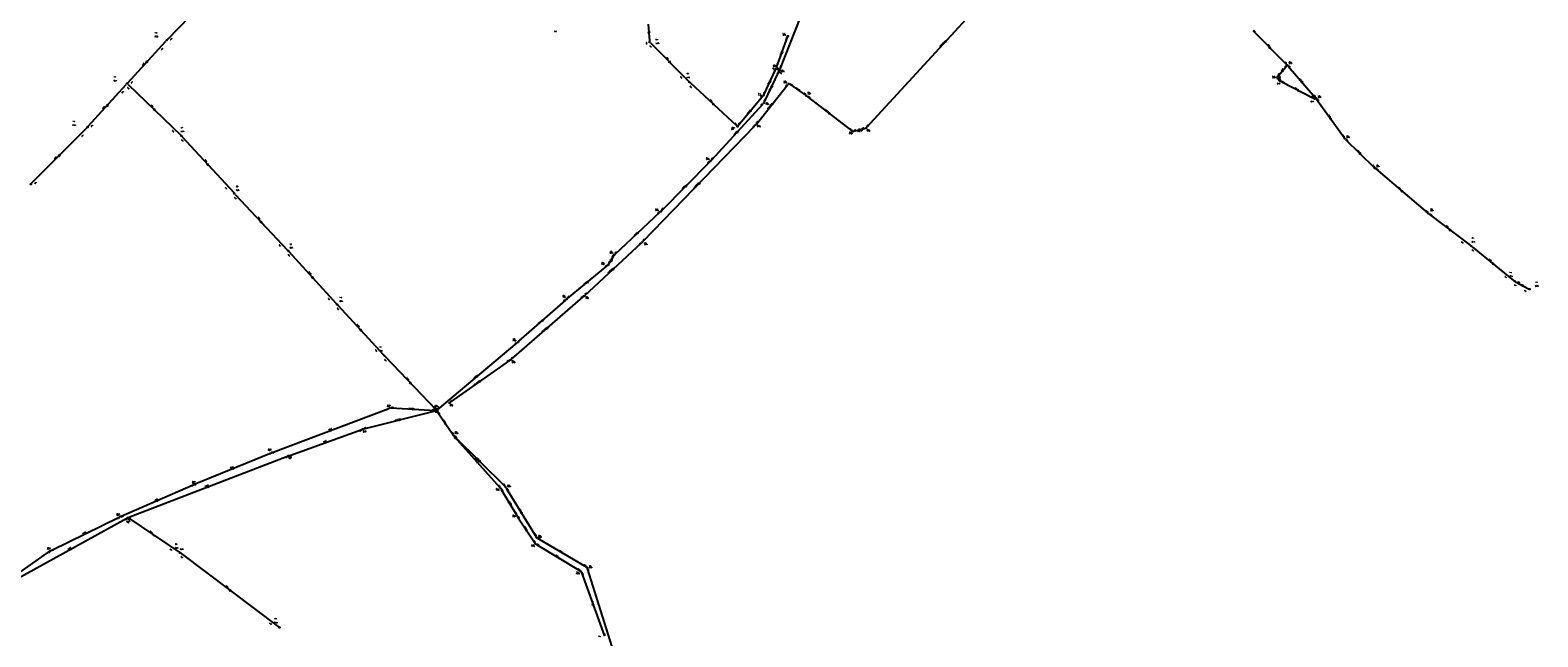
# Model space of a CAD drawing. Header units: metres. Extents: x 183111 to 185656, y 327391 to 329490.
# Tile 17 of 23: x 184448 to 185507, y 328269 to 328695. Entities that reach past the tile are written whole.
import ezdxf

# ---------------------------------------------------------------- set-up
doc = ezdxf.new("R2010")
doc.units = ezdxf.units.M
doc.header["$LTSCALE"] = 0.2
for name, color, linetype in [('B_RIO_L_PUTDEKSEL', 252, 'Continuous'), ('I90_PUTNUMMER', 252, 'Continuous'), ('I90_STRENG', 252, 'Continuous'), ('I90_TEKST', 252, 'Continuous')]:
    doc.layers.add(name, color=color, linetype=linetype)
doc.styles.get("Standard").update_dxf_attribs({"font": 'romans.shx'})

msp = doc.modelspace()

# ---------------------------------------------------------------- linework, layer by layer
at = {"layer": 'B_RIO_L_PUTDEKSEL', "lineweight": -3}
for centre in [(184543.8, 328687.5), (184882.9, 328686.3), (184980, 328690.4), (184971.8, 328667.5), (184974.1, 328666), (185324, 328662.2), (185330.7, 328670), (184516.1, 328657.1), (184911, 328658), (184980.6, 328657), (185326.1, 328658.7), (184963, 328649), (184963.2, 328643.5), (184993, 328648.5), (185349.9, 328646.4), (185350.8, 328646.8), (184488.2, 328626.5), (184554.2, 328620.3), (184944.6, 328627), (184957.4, 328628.1), (185025.6, 328623.4), (185034.7, 328625.7), (185371, 328618.5), (184925.7, 328602.7), (185392.2, 328597.7), (184448.4, 328586.5), (184591.4, 328579.9), (184890.8, 328567.3), (185429.7, 328565.8), (184877.8, 328545.8), (184629.1, 328539.7), (184858.1, 328536.8), (185459.9, 328543), (184853.8, 328529.7), (185490.3, 328518.3), (184824.7, 328505.7), (184836.8, 328507.8), (185500.7, 328512.7), (184663.5, 328502), (184790.6, 328475.6), (184696.7, 328466), (184785.3, 328463.1), (184700.6, 328429.3), (184742.4, 328432.8), (184681.5, 328414.4), (184745.3, 328409.9), (184617.9, 328398), (184629.4, 328395.7), (184563.2, 328375.7), (184778.4, 328372.8), (184781.9, 328373.6), (184511.2, 328353), (184516.6, 328352.2), (184789.8, 328353.6), (184802.8, 328333.8), (184803.6, 328338.2), (184462.4, 328329.1), (184553.3, 328327.5), (184553.3, 328327.5), (184834.8, 328314.5), (184839, 328317.3), (184623.1, 328275.1)]:
    msp.add_circle(centre, 0.25, dxfattribs=at)
at = {"layer": 'I90_STRENG', "lineweight": -3, "ltscale": 0.7}
for points in [[(185035.3, 328626.3), (185145.9, 328746.9)], [(184974.4, 328666.8), (184999.9, 328731.6)], [(184544.4, 328688.1), (184576.3, 328721)], [(184882, 328698.8), (184882.8, 328687.1)], [(184882.8, 328693.6), (184882.1, 328693.5)], [(184882.5, 328692.3), (184882.1, 328693.5)], [(184882.5, 328692.9), (184882.1, 328693.5)], [(184882.1, 328693.5), (184882.5, 328693.2)], [(184882.5, 328692.6), (184882.1, 328693.5)], [(184882.5, 328692.3), (184882.8, 328693.6)], [(184882.8, 328693.6), (184882.5, 328692.9)], [(184882.5, 328693.2), (184882.8, 328693.6)], [(184882.8, 328693.6), (184882.5, 328692.6)], [(184882.5, 328693.5), (184882.5, 328692.3)], [(185306.4, 328694.4), (185330.2, 328670.5)], [(184516.6, 328657.7), (184543.2, 328686.9)], [(184883.5, 328685.8), (184910.5, 328658.6)], [(184972.1, 328668.3), (184979.8, 328689.7)], [(185091, 328687.1), (185089.9, 328686.3)], [(185089.9, 328686.3), (185090.8, 328686.8)], [(185089.9, 328686.3), (185090.6, 328686.6)], [(185090.4, 328686.4), (185089.9, 328686.3)], [(185089.9, 328686.3), (185090.4, 328685.9)], [(185090.2, 328686.1), (185091, 328687.1)], [(185091, 328687.1), (185090.4, 328685.9)], [(185090.8, 328686.8), (185090.4, 328685.9)], [(185090.6, 328686.6), (185090.4, 328685.9)], [(185090.4, 328685.9), (185090.4, 328686.4)], [(185318.8, 328682), (185317.8, 328683)], [(185317.8, 328683), (185318.5, 328681.8)], [(185317.8, 328683), (185319, 328682.3)], [(184529.5, 328671.8), (184530.1, 328673)], [(184530.3, 328672.8), (184529.5, 328671.8)], [(184529.5, 328671.8), (184530.6, 328672.6)], [(184529.7, 328672.1), (184530.1, 328673)], [(184530.6, 328672.6), (184529.7, 328672.1)], [(184529.9, 328672.3), (184530.1, 328673)], [(184530.6, 328672.6), (184529.9, 328672.3)], [(184530.6, 328672.6), (184530.1, 328673)], [(184530.1, 328673), (184530.1, 328672.5)], [(184530.1, 328672.5), (184530.6, 328672.6)], [(184896.8, 328672.9), (184896.3, 328672.4)], [(184897.5, 328671.7), (184896.3, 328672.4)], [(184897, 328672.2), (184896.3, 328672.4)], [(184896.3, 328672.4), (184896.8, 328672.4)], [(184897.2, 328672), (184896.3, 328672.4)], [(184896.5, 328672.7), (184897.5, 328671.7)], [(184897.5, 328671.7), (184896.8, 328672.9)], [(184896.8, 328672.9), (184897, 328672.2)], [(184896.8, 328672.4), (184896.8, 328672.9)], [(184896.8, 328672.9), (184897.2, 328672)], [(184975.7, 328678.3), (184975.8, 328679.6)], [(184976.1, 328679.5), (184975.7, 328678.3)], [(184975.7, 328678.3), (184976.4, 328679.4)], [(184976.4, 328679.4), (184975.8, 328679.6)], [(184975.9, 328678.9), (184975.8, 328679.6)], [(184975.8, 328679.6), (184976, 328679.2)], [(184975.8, 328678.6), (184975.8, 328679.6)], [(184976.4, 328679.4), (184975.8, 328678.6)], [(184976.4, 328679.4), (184975.9, 328678.9)], [(184976, 328679.2), (184976.4, 328679.4)], [(185318.5, 328681.8), (185318.1, 328682.7)], [(185318.1, 328682.7), (185319, 328682.3)], [(185318.5, 328681.8), (185318.3, 328682.5)], [(185318.3, 328682.5), (185319, 328682.3)], [(185318.5, 328681.8), (185319, 328682.3)], [(185319, 328682.3), (185318.5, 328682.3)], [(185318.5, 328682.3), (185318.5, 328681.8)], [(184963.3, 328649.7), (184971.4, 328666.8)], [(184963.5, 328644.2), (184973.7, 328665.3)], [(184972.5, 328667.1), (184973.5, 328666.5)], [(185324.5, 328662.8), (185330.2, 328669.4)], [(185327.7, 328666.6), (185326.6, 328665.8)], [(185326.6, 328665.8), (185327.5, 328666.3)], [(185326.6, 328665.8), (185327.3, 328666.1)], [(185327.1, 328665.9), (185326.6, 328665.8)], [(185326.6, 328665.8), (185327.1, 328665.4)], [(185326.9, 328665.6), (185327.7, 328666.6)], [(185327.7, 328666.6), (185327.1, 328665.4)], [(185327.5, 328666.3), (185327.1, 328665.4)], [(185327.3, 328666.1), (185327.1, 328665.4)], [(185327.1, 328665.4), (185327.1, 328665.9)], [(185331.2, 328669.4), (185350.2, 328647.4)], [(184488.7, 328627.1), (184515.5, 328656.5)], [(184516.7, 328656.5), (184553.7, 328620.8)], [(184911.6, 328657.5), (184944, 328627.6)], [(184957.9, 328628.7), (184980.1, 328656.4)], [(184967.1, 328657.7), (184967.4, 328659)], [(184967.7, 328658.9), (184967.1, 328657.7)], [(184967.1, 328657.7), (184968, 328658.7)], [(184967.3, 328658), (184967.4, 328659)], [(184968, 328658.7), (184967.3, 328658)], [(184968, 328658.7), (184967.4, 328659)], [(184967.4, 328658.3), (184967.4, 328659)], [(184967.4, 328659), (184967.5, 328658.6)], [(184968, 328658.7), (184967.4, 328658.3)], [(184967.5, 328658.6), (184968, 328658.7)], [(184968.4, 328654.2), (184968.7, 328655.5)], [(184969, 328655.4), (184968.4, 328654.2)], [(184968.4, 328654.2), (184969.3, 328655.2)], [(184968.6, 328654.5), (184968.7, 328655.5)], [(184969.3, 328655.2), (184968.6, 328654.5)], [(184969.3, 328655.2), (184968.7, 328655.5)], [(184968.7, 328654.8), (184968.7, 328655.5)], [(184968.7, 328655.5), (184968.8, 328655.1)], [(184969.3, 328655.2), (184968.7, 328654.8)], [(184968.8, 328655.1), (184969.3, 328655.2)], [(184981.3, 328656.6), (184992.4, 328649)], [(185324.4, 328661.5), (185325.7, 328659.4)], [(185325.3, 328659.8), (185324.7, 328661)], [(185324.7, 328661), (185325.1, 328659.7)], [(185324.7, 328661), (185325.6, 328660)], [(185325.1, 328659.7), (185324.8, 328660.7)], [(185324.8, 328660.7), (185325.6, 328660)], [(185325.1, 328659.7), (185325, 328660.4)], [(185325, 328660.4), (185325.6, 328660)], [(185325.2, 328660.1), (185325.1, 328659.7)], [(185325.1, 328659.7), (185325.6, 328660)], [(185325.6, 328660), (185325.2, 328660.1)], [(185326.8, 328658.3), (185349.2, 328646.8)], [(185338.6, 328652.3), (185337.4, 328652.9)], [(185337.4, 328652.9), (185338.4, 328652)], [(185337.4, 328652.9), (185338.7, 328652.6)], [(185338.4, 328652), (185337.7, 328652.7)], [(185337.7, 328652.7), (185338.7, 328652.6)], [(185338.4, 328652), (185338, 328652.6)], [(185338, 328652.6), (185338.7, 328652.6)], [(185338.7, 328652.6), (185338.3, 328652.5)], [(185338.3, 328652.5), (185338.4, 328652)], [(185338.4, 328652), (185338.7, 328652.6)], [(185341.2, 328657.9), (185340.4, 328658.9)], [(185340.4, 328658.9), (185341, 328657.7)], [(185340.4, 328658.9), (185341.5, 328658.1)], [(185341, 328657.7), (185340.6, 328658.6)], [(185340.6, 328658.6), (185341.5, 328658.1)], [(185341, 328657.7), (185340.8, 328658.4)], [(185340.8, 328658.4), (185341.5, 328658.1)], [(185341.5, 328658.1), (185341, 328658.2)], [(185341, 328658.2), (185341, 328657.7)], [(185341, 328657.7), (185341.5, 328658.1)], [(184502.6, 328642.3), (184501.5, 328641.5)], [(184501.5, 328641.5), (184502.4, 328642)], [(184501.5, 328641.5), (184502.2, 328641.8)], [(184502, 328641.6), (184501.5, 328641.5)], [(184501.5, 328641.5), (184502, 328641.1)], [(184501.8, 328641.3), (184502.6, 328642.3)], [(184502.6, 328642.3), (184502, 328641.1)], [(184502.4, 328642), (184502, 328641.1)], [(184502.2, 328641.8), (184502, 328641.1)], [(184502, 328641.1), (184502, 328641.6)], [(184926.3, 328603.3), (184962.7, 328642.9)], [(184927.5, 328643.2), (184927.1, 328642.7)], [(184928.3, 328642.1), (184927.1, 328642.7)], [(184927.8, 328642.5), (184927.1, 328642.7)], [(184927.1, 328642.7), (184927.6, 328642.7)], [(184928, 328642.3), (184927.1, 328642.7)], [(184927.3, 328642.9), (184928.3, 328642.1)], [(184928.3, 328642.1), (184927.5, 328643.2)], [(184927.5, 328643.2), (184927.8, 328642.5)], [(184927.6, 328642.7), (184927.5, 328643.2)], [(184927.5, 328643.2), (184928, 328642.3)], [(184945.1, 328627.6), (184962.5, 328648.4)], [(184968.6, 328642.1), (184969.2, 328643.3)], [(184969.4, 328643.1), (184968.6, 328642.1)], [(184968.6, 328642.1), (184969.7, 328642.9)], [(184968.8, 328642.3), (184969.2, 328643.3)], [(184969.7, 328642.9), (184968.8, 328642.3)], [(184969, 328642.6), (184969.2, 328643.3)], [(184969.7, 328642.9), (184969, 328642.6)], [(184969.7, 328642.9), (184969.2, 328643.3)], [(184969.2, 328643.3), (184969.2, 328642.9)], [(184969.2, 328642.9), (184969.7, 328642.9)], [(184993.6, 328648), (185024.9, 328623.9)], [(185351.3, 328646.2), (185370.6, 328619.2)], [(184535, 328639.4), (184534.5, 328638.9)], [(184535.7, 328638.2), (184534.5, 328638.9)], [(184535.2, 328638.7), (184534.5, 328638.9)], [(184534.5, 328638.9), (184535, 328638.9)], [(184535.4, 328638.5), (184534.5, 328638.9)], [(184534.7, 328639.2), (184535.7, 328638.2)], [(184535.7, 328638.2), (184535, 328639.4)], [(184535, 328639.4), (184535.2, 328638.7)], [(184535, 328638.9), (184535, 328639.4)], [(184535, 328639.4), (184535.4, 328638.5)], [(184953.4, 328637.5), (184954, 328638.7)], [(184954.2, 328638.5), (184953.4, 328637.5)], [(184953.4, 328637.5), (184954.5, 328638.3)], [(184953.6, 328637.8), (184954, 328638.7)], [(184954.5, 328638.3), (184953.6, 328637.8)], [(184953.8, 328638), (184954, 328638.7)], [(184954.5, 328638.3), (184953.8, 328638)], [(184954.5, 328638.3), (184954, 328638.7)], [(184954, 328638.7), (184954, 328638.2)], [(184954, 328638.2), (184954.5, 328638.3)], [(185009, 328636.6), (185008.6, 328636)], [(185008.6, 328636), (185009, 328636.1)], [(185009.8, 328635.5), (185008.6, 328636)], [(185009.3, 328635.9), (185008.6, 328636)], [(185009.6, 328635.7), (185008.6, 328636)], [(185008.8, 328636.3), (185009.8, 328635.5)], [(185009.8, 328635.5), (185009, 328636.6)], [(185009, 328636.6), (185009.3, 328635.9)], [(185009, 328636.1), (185009, 328636.6)], [(185009, 328636.6), (185009.6, 328635.7)], [(185361.3, 328632.2), (185360.5, 328633.2)], [(185360.5, 328633.2), (185361, 328632)], [(185360.5, 328633.2), (185361.5, 328632.4)], [(185361, 328632), (185360.7, 328633)], [(185360.7, 328633), (185361.5, 328632.4)], [(185361, 328632), (185360.9, 328632.7)], [(185360.9, 328632.7), (185361.5, 328632.4)], [(185361, 328632), (185361.5, 328632.4)], [(185361.1, 328632.4), (185361, 328632)], [(185361.5, 328632.4), (185361.1, 328632.4)], [(184449, 328587.1), (184487.7, 328626)], [(184554.8, 328619.7), (184590.9, 328580.5)], [(184878.4, 328546.4), (184956.9, 328627.5)], [(184944.9, 328623.6), (184943.8, 328622.8)], [(184943.8, 328622.8), (184944.7, 328623.3)], [(184943.8, 328622.8), (184944.5, 328623.1)], [(184944.3, 328622.9), (184943.8, 328622.8)], [(184943.8, 328622.8), (184944.3, 328622.4)], [(184944.1, 328622.6), (184944.9, 328623.6)], [(184944.9, 328623.6), (184944.3, 328622.4)], [(184944.7, 328623.3), (184944.3, 328622.4)], [(184944.5, 328623.1), (184944.3, 328622.4)], [(184944.3, 328622.4), (184944.3, 328622.9)], [(185026.4, 328623.6), (185034, 328625.5)], [(185030.8, 328624.8), (185029.5, 328624.8)], [(185029.5, 328624.8), (185029.6, 328624.1)], [(185029.5, 328624.8), (185030.2, 328624.6)], [(185029.9, 328624.5), (185029.5, 328624.8)], [(185029.5, 328624.8), (185030.5, 328624.7)], [(185029.6, 328624.4), (185030.8, 328624.8)], [(185030.8, 328624.8), (185029.6, 328624.1)], [(185030.5, 328624.7), (185029.6, 328624.1)], [(185030.2, 328624.6), (185029.6, 328624.1)], [(185029.6, 328624.1), (185029.9, 328624.5)], [(185371.6, 328617.9), (185391.7, 328598.2)], [(184468.8, 328607), (184467.6, 328606.3)], [(184467.6, 328606.3), (184468.5, 328606.7)], [(184467.6, 328606.3), (184468.3, 328606.5)], [(184467.6, 328606.3), (184468.1, 328605.8)], [(184468.1, 328606.3), (184467.6, 328606.3)], [(184467.8, 328606), (184468.8, 328607)], [(184468.8, 328607), (184468.1, 328605.8)], [(184468.5, 328606.7), (184468.1, 328605.8)], [(184468.3, 328606.5), (184468.1, 328605.8)], [(184468.1, 328605.8), (184468.1, 328606.3)], [(184572.6, 328600.8), (184572.1, 328600.4)], [(184573.2, 328599.6), (184572.1, 328600.4)], [(184572.8, 328600.1), (184572.1, 328600.4)], [(184572.1, 328600.4), (184572.6, 328600.3)], [(184573, 328599.9), (184572.1, 328600.4)], [(184572.4, 328600.6), (184573.2, 328599.6)], [(184573.2, 328599.6), (184572.6, 328600.8)], [(184572.6, 328600.8), (184572.8, 328600.1)], [(184572.6, 328600.3), (184572.6, 328600.8)], [(184572.6, 328600.8), (184573, 328599.9)], [(184891.4, 328567.9), (184925.2, 328602.1)], [(185382.1, 328607.6), (185381.1, 328608.6)], [(185381.1, 328608.6), (185381.8, 328607.4)], [(185381.1, 328608.6), (185382.3, 328607.9)], [(185381.8, 328607.4), (185381.4, 328608.3)], [(185381.4, 328608.3), (185382.3, 328607.9)], [(185381.8, 328607.4), (185381.6, 328608.1)], [(185381.6, 328608.1), (185382.3, 328607.9)], [(185381.8, 328607.4), (185382.3, 328607.9)], [(185382.3, 328607.9), (185381.8, 328607.9)], [(185381.8, 328607.9), (185381.8, 328607.4)], [(185392.8, 328597.2), (185429.1, 328566.4)], [(184592, 328579.3), (184628.6, 328540.2)], [(184908.8, 328585.5), (184907.6, 328584.8)], [(184907.6, 328584.8), (184908.5, 328585.2)], [(184907.6, 328584.8), (184908.3, 328585)], [(184907.6, 328584.8), (184908.1, 328584.3)], [(184908.1, 328584.8), (184907.6, 328584.8)], [(184907.8, 328584.5), (184908.8, 328585.5)], [(184908.8, 328585.5), (184908.1, 328584.3)], [(184908.5, 328585.2), (184908.1, 328584.3)], [(184908.3, 328585), (184908.1, 328584.3)], [(184908.1, 328584.3), (184908.1, 328584.8)], [(184918.1, 328587.4), (184916.9, 328586.7)], [(184916.9, 328586.7), (184917.8, 328587.1)], [(184916.9, 328586.7), (184917.6, 328586.9)], [(184916.9, 328586.7), (184917.4, 328586.2)], [(184917.4, 328586.7), (184916.9, 328586.7)], [(184917.1, 328586.4), (184918.1, 328587.4)], [(184918.1, 328587.4), (184917.4, 328586.2)], [(184917.8, 328587.1), (184917.4, 328586.2)], [(184917.6, 328586.9), (184917.4, 328586.2)], [(184917.4, 328586.2), (184917.4, 328586.7)], [(185411.5, 328581.4), (185410.5, 328582.2)], [(185410.5, 328582.2), (185411.3, 328581.1)], [(185410.5, 328582.2), (185411.7, 328581.6)], [(185411.3, 328581.1), (185410.8, 328582)], [(185410.8, 328582), (185411.7, 328581.6)], [(185411.3, 328581.1), (185411, 328581.8)], [(185411, 328581.8), (185411.7, 328581.6)], [(185411.7, 328581.6), (185411.2, 328581.6)], [(185411.2, 328581.6), (185411.3, 328581.1)], [(185411.3, 328581.1), (185411.7, 328581.6)], [(184858.7, 328537.3), (184890.2, 328566.7)], [(184610.1, 328560.5), (184609.6, 328560.1)], [(184610.7, 328559.3), (184609.6, 328560.1)], [(184610.3, 328559.8), (184609.6, 328560.1)], [(184609.6, 328560.1), (184610.1, 328560)], [(184610.5, 328559.6), (184609.6, 328560.1)], [(184609.9, 328560.3), (184610.7, 328559.3)], [(184610.7, 328559.3), (184610.1, 328560.5)], [(184610.1, 328560.5), (184610.3, 328559.8)], [(184610.1, 328560), (184610.1, 328560.5)], [(184610.1, 328560.5), (184610.5, 328559.6)], [(185430.3, 328565.3), (185459.2, 328543.5)], [(184837.4, 328508.3), (184877.2, 328545.2)], [(184873.9, 328551.7), (184874.7, 328552.8)], [(184874.9, 328552.5), (184873.9, 328551.7)], [(184873.9, 328551.7), (184875.1, 328552.3)], [(184874.2, 328551.9), (184874.7, 328552.8)], [(184875.1, 328552.3), (184874.2, 328551.9)], [(184874.4, 328552.1), (184874.7, 328552.8)], [(184875.1, 328552.3), (184874.4, 328552.1)], [(184874.7, 328552.8), (184874.6, 328552.3)], [(184874.6, 328552.3), (184875.1, 328552.3)], [(184875.1, 328552.3), (184874.7, 328552.8)], [(185445.3, 328554), (185444.3, 328554.8)], [(185444.3, 328554.8), (185445.1, 328553.7)], [(185444.3, 328554.8), (185445.5, 328554.3)], [(185445.1, 328553.7), (185444.5, 328554.6)], [(185444.5, 328554.6), (185445.5, 328554.3)], [(185445.1, 328553.7), (185444.8, 328554.4)], [(185444.8, 328554.4), (185445.5, 328554.3)], [(185445.1, 328553.7), (185445.5, 328554.3)], [(185445.5, 328554.3), (185445.1, 328554.2)], [(185445.1, 328554.2), (185445.1, 328553.7)], [(184629.6, 328539.1), (184662.9, 328502.6)], [(184854.2, 328530.4), (184857.7, 328536.2)], [(185460.5, 328542.5), (185489.6, 328518.8)], [(184825.3, 328506.2), (184853.2, 328529.2)], [(184856.2, 328533.9), (184855.3, 328532.9)], [(184855.3, 328532.9), (184856.1, 328533.6)], [(184855.3, 328532.9), (184855.9, 328533.3)], [(184855.7, 328533), (184855.3, 328532.9)], [(184855.3, 328532.9), (184855.8, 328532.6)], [(184855.6, 328532.7), (184856.2, 328533.9)], [(184855.8, 328532.6), (184855.7, 328533)], [(184856.2, 328533.9), (184855.8, 328532.6)], [(184856.1, 328533.6), (184855.8, 328532.6)], [(184855.9, 328533.3), (184855.8, 328532.6)], [(184857.8, 328527.2), (184856.6, 328526.6)], [(184856.6, 328526.6), (184857.5, 328527)], [(184856.6, 328526.6), (184857.3, 328526.8)], [(184856.6, 328526.6), (184857, 328526.1)], [(184857.1, 328526.6), (184856.6, 328526.6)], [(184856.8, 328526.4), (184857.8, 328527.2)], [(184857.8, 328527.2), (184857, 328526.1)], [(184857.5, 328527), (184857, 328526.1)], [(184857.3, 328526.8), (184857, 328526.1)], [(184857, 328526.1), (184857.1, 328526.6)], [(185475.6, 328530.3), (185474.6, 328531.1)], [(185474.6, 328531.1), (185475.4, 328530)], [(185474.6, 328531.1), (185475.8, 328530.5)], [(185475.4, 328530), (185474.8, 328530.9)], [(185474.8, 328530.9), (185475.8, 328530.5)], [(185475.4, 328530), (185475.1, 328530.7)], [(185475.1, 328530.7), (185475.8, 328530.5)], [(185475.4, 328530), (185475.8, 328530.5)], [(185475.8, 328530.5), (185475.4, 328530.5)], [(185475.4, 328530.5), (185475.4, 328530)], [(184646.1, 328521.5), (184645.6, 328521.1)], [(184646.7, 328520.3), (184645.6, 328521.1)], [(184646.3, 328520.8), (184645.6, 328521.1)], [(184645.6, 328521.1), (184646.1, 328521)], [(184646.5, 328520.6), (184645.6, 328521.1)], [(184645.9, 328521.3), (184646.7, 328520.3)], [(184646.7, 328520.3), (184646.1, 328521.5)], [(184646.1, 328521.5), (184646.3, 328520.8)], [(184646.1, 328521), (184646.1, 328521.5)], [(184646.1, 328521.5), (184646.5, 328520.6)], [(184839.8, 328518.1), (184838.6, 328517.5)], [(184838.6, 328517.5), (184839.5, 328517.9)], [(184838.6, 328517.5), (184839.3, 328517.7)], [(184838.6, 328517.5), (184839, 328517)], [(184839, 328517.5), (184838.6, 328517.5)], [(184838.8, 328517.3), (184839.8, 328518.1)], [(184839.8, 328518.1), (184839, 328517)], [(184839.5, 328517.9), (184839, 328517)], [(184839.3, 328517.7), (184839, 328517)], [(184839, 328517), (184839, 328517.5)], [(185491, 328517.9), (185500, 328513)], [(185496.1, 328515.2), (185494.9, 328515.8)], [(185494.9, 328515.8), (185495.9, 328514.9)], [(185494.9, 328515.8), (185496.2, 328515.5)], [(185495.9, 328514.9), (185495.2, 328515.7)], [(185495.2, 328515.7), (185496.2, 328515.5)], [(185495.9, 328514.9), (185495.5, 328515.5)], [(185495.5, 328515.5), (185496.2, 328515.5)], [(185496.2, 328515.5), (185495.8, 328515.3)], [(185495.8, 328515.3), (185495.9, 328514.9)], [(185495.9, 328514.9), (185496.2, 328515.5)], [(184785.9, 328463.6), (184836.2, 328507.3)], [(184791.2, 328476.1), (184824.1, 328505.1)], [(184664, 328501.4), (184696.1, 328466.6)], [(184679.9, 328484.7), (184679.4, 328484.3)], [(184680.5, 328483.5), (184679.4, 328484.3)], [(184680.1, 328484), (184679.4, 328484.3)], [(184679.4, 328484.3), (184679.9, 328484.2)], [(184680.3, 328483.8), (184679.4, 328484.3)], [(184679.7, 328484.5), (184680.5, 328483.5)], [(184680.5, 328483.5), (184679.9, 328484.7)], [(184679.9, 328484.7), (184680.1, 328484)], [(184679.9, 328484.2), (184679.9, 328484.7)], [(184679.9, 328484.7), (184680.3, 328483.8)], [(184808.2, 328491), (184807, 328490.4)], [(184807, 328490.4), (184807.9, 328490.8)], [(184807, 328490.4), (184807.7, 328490.6)], [(184807, 328490.4), (184807.4, 328489.9)], [(184807.5, 328490.4), (184807, 328490.4)], [(184807.2, 328490.2), (184808.2, 328491)], [(184808.2, 328491), (184807.4, 328489.9)], [(184807.9, 328490.8), (184807.4, 328489.9)], [(184807.7, 328490.6), (184807.4, 328489.9)], [(184807.4, 328489.9), (184807.5, 328490.4)], [(184811.5, 328485.8), (184810.3, 328485.2)], [(184810.3, 328485.2), (184811.2, 328485.6)], [(184810.3, 328485.2), (184811, 328485.4)], [(184810.3, 328485.2), (184810.7, 328484.7)], [(184810.8, 328485.2), (184810.3, 328485.2)], [(184810.5, 328485), (184811.5, 328485.8)], [(184811.5, 328485.8), (184810.7, 328484.7)], [(184811.2, 328485.6), (184810.7, 328484.7)], [(184811, 328485.4), (184810.7, 328484.7)], [(184810.7, 328484.7), (184810.8, 328485.2)], [(184733.9, 328428), (184790, 328475.1)], [(184697.3, 328465.4), (184732.8, 328428.1)], [(184743.1, 328433.3), (184784.7, 328462.7)], [(184762.4, 328452), (184761.2, 328451.4)], [(184761.2, 328451.4), (184762.1, 328451.8)], [(184761.2, 328451.4), (184761.9, 328451.6)], [(184761.2, 328451.4), (184761.6, 328450.9)], [(184761.7, 328451.4), (184761.2, 328451.4)], [(184761.4, 328451.2), (184762.4, 328452)], [(184762.4, 328452), (184761.6, 328450.9)], [(184762.1, 328451.8), (184761.6, 328450.9)], [(184761.9, 328451.6), (184761.6, 328450.9)], [(184761.6, 328450.9), (184761.7, 328451.4)], [(184714.8, 328447.5), (184714.3, 328447)], [(184715.4, 328446.3), (184714.3, 328447)], [(184715, 328446.8), (184714.3, 328447)], [(184714.3, 328447), (184714.8, 328447)], [(184715.2, 328446.6), (184714.3, 328447)], [(184714.6, 328447.3), (184715.4, 328446.3)], [(184715.4, 328446.3), (184714.8, 328447.5)], [(184714.8, 328447.5), (184715, 328446.8)], [(184714.8, 328447), (184714.8, 328447.5)], [(184714.8, 328447.5), (184715.2, 328446.6)], [(184764.3, 328448.3), (184763.1, 328447.8)], [(184763.1, 328447.8), (184764.1, 328448.1)], [(184763.1, 328447.8), (184763.8, 328447.9)], [(184763.1, 328447.8), (184763.5, 328447.3)], [(184763.5, 328447.7), (184763.1, 328447.8)], [(184763.3, 328447.5), (184764.3, 328448.3)], [(184764.3, 328448.3), (184763.5, 328447.3)], [(184764.1, 328448.1), (184763.5, 328447.3)], [(184763.8, 328447.9), (184763.5, 328447.3)], [(184763.5, 328447.3), (184763.5, 328447.7)], [(184618.7, 328398.3), (184699.9, 328429)], [(184701.4, 328429.3), (184732.5, 328427.6)], [(184716.3, 328428.8), (184716.2, 328428.1)], [(184717.5, 328428.4), (184716.3, 328428.8)], [(184716.3, 328428.8), (184716.9, 328428.4)], [(184716.6, 328428.4), (184716.3, 328428.8)], [(184716.3, 328428.8), (184717.2, 328428.4)], [(184682.3, 328414.6), (184732.5, 328427.3)], [(184708, 328421.1), (184706.7, 328421.1)], [(184706.7, 328421.1), (184706.8, 328420.4)], [(184706.7, 328421.1), (184707.4, 328420.9)], [(184707.1, 328420.8), (184706.7, 328421.1)], [(184706.7, 328421.1), (184707.7, 328421)], [(184706.8, 328420.7), (184708, 328421.1)], [(184708, 328421.1), (184706.8, 328420.4)], [(184707.7, 328421), (184706.8, 328420.4)], [(184707.4, 328420.9), (184706.8, 328420.4)], [(184706.8, 328420.4), (184707.1, 328420.8)], [(184716.2, 328428.4), (184717.5, 328428.4)], [(184717.5, 328428.4), (184716.2, 328428.1)], [(184716.9, 328428.4), (184716.2, 328428.1)], [(184716.2, 328428.1), (184716.6, 328428.4)], [(184717.2, 328428.4), (184716.2, 328428.1)], [(184734.2, 328428.4), (184732.4, 328428.4)], [(184732.4, 328428.4), (184732.4, 328426.6)], [(184734.2, 328428.4), (184732.4, 328428.4)], [(184732.4, 328428.4), (184732.4, 328426.6)], [(184732.4, 328426.6), (184734.2, 328426.6)], [(184732.4, 328426.6), (184734.2, 328426.6)], [(184733.9, 328428.1), (184732.7, 328428.1)], [(184732.7, 328428.1), (184732.7, 328426.9)], [(184732.7, 328428.1), (184733.9, 328426.9)], [(184733.9, 328428.1), (184732.7, 328428.1)], [(184732.7, 328428.1), (184732.7, 328426.9)], [(184732.7, 328428.1), (184733.9, 328426.9)], [(184732.7, 328427.9), (184733.7, 328426.9)], [(184732.7, 328427.9), (184733.7, 328426.9)], [(184732.7, 328427.6), (184733.4, 328426.9)], [(184732.7, 328427.6), (184733.4, 328426.9)], [(184732.7, 328427.4), (184733.2, 328426.9)], [(184732.7, 328427.4), (184733.2, 328426.9)], [(184732.7, 328427.1), (184732.9, 328426.9)], [(184732.7, 328427.1), (184732.9, 328426.9)], [(184732.7, 328426.9), (184733.9, 328426.9)], [(184732.7, 328426.9), (184733.9, 328426.9)], [(184732.9, 328428.1), (184733.9, 328427.1)], [(184732.9, 328428.1), (184733.9, 328427.1)], [(184733.2, 328428.1), (184733.9, 328427.4)], [(184733.2, 328428.1), (184733.9, 328427.4)], [(184733.4, 328428.1), (184733.9, 328427.6)], [(184733.4, 328428.1), (184733.9, 328427.6)], [(184733.7, 328428.1), (184733.9, 328427.9)], [(184733.7, 328428.1), (184733.9, 328427.9)], [(184733.8, 328426.8), (184744.9, 328410.5)], [(184733.9, 328426.9), (184733.9, 328428.1)], [(184733.9, 328426.9), (184733.9, 328428.1)], [(184734.2, 328426.6), (184734.2, 328428.4)], [(184734.2, 328426.6), (184734.2, 328428.4)], [(184739.7, 328418.2), (184738.9, 328419.2)], [(184738.9, 328419.2), (184739.4, 328418)], [(184738.9, 328419.2), (184739.9, 328418.3)], [(184739.4, 328418), (184739.1, 328419)], [(184739.1, 328419), (184739.9, 328418.3)], [(184739.4, 328418), (184739.3, 328418.7)], [(184739.3, 328418.7), (184739.9, 328418.3)], [(184739.5, 328418.4), (184739.4, 328418)], [(184739.4, 328418), (184739.9, 328418.3)], [(184739.9, 328418.3), (184739.5, 328418.4)], [(184630.2, 328396), (184680.8, 328414.2)], [(184659.9, 328413.9), (184658.6, 328413.8)], [(184658.6, 328413.8), (184658.8, 328413.2)], [(184658.6, 328413.8), (184659.3, 328413.7)], [(184659, 328413.6), (184658.6, 328413.8)], [(184658.6, 328413.8), (184659.6, 328413.8)], [(184658.7, 328413.5), (184659.9, 328413.9)], [(184659.9, 328413.9), (184658.8, 328413.2)], [(184659.6, 328413.8), (184658.8, 328413.2)], [(184659.3, 328413.7), (184658.8, 328413.2)], [(184658.8, 328413.2), (184659, 328413.6)], [(184745.8, 328409.3), (184777.8, 328373.4)], [(184745.9, 328409.3), (184781.4, 328374.1)], [(184563.9, 328376), (184617.1, 328397.7)], [(184656.1, 328405.3), (184654.8, 328405.2)], [(184654.8, 328405.2), (184655, 328404.6)], [(184654.8, 328405.2), (184655.5, 328405.1)], [(184655.2, 328405), (184654.8, 328405.2)], [(184654.8, 328405.2), (184655.8, 328405.2)], [(184654.9, 328404.9), (184656.1, 328405.3)], [(184656.1, 328405.3), (184655, 328404.6)], [(184655.8, 328405.2), (184655, 328404.6)], [(184655.5, 328405.1), (184655, 328404.6)], [(184655, 328404.6), (184655.2, 328405)], [(184517.3, 328352.5), (184628.6, 328395.4)], [(184591.2, 328387), (184589.9, 328386.9)], [(184589.9, 328386.9), (184590.1, 328386.3)], [(184589.9, 328386.9), (184590.6, 328386.8)], [(184590.3, 328386.7), (184589.9, 328386.9)], [(184589.9, 328386.9), (184590.9, 328386.9)], [(184590, 328386.6), (184591.2, 328387)], [(184591.2, 328387), (184590.1, 328386.3)], [(184590.9, 328386.9), (184590.1, 328386.3)], [(184590.6, 328386.8), (184590.1, 328386.3)], [(184590.1, 328386.3), (184590.3, 328386.7)], [(184762.2, 328390.9), (184761.4, 328391.9)], [(184761.4, 328391.9), (184762, 328390.7)], [(184761.4, 328391.9), (184762.5, 328391.1)], [(184762, 328390.7), (184761.6, 328391.6)], [(184761.6, 328391.6), (184762.5, 328391.1)], [(184762, 328390.7), (184761.8, 328391.4)], [(184761.8, 328391.4), (184762.5, 328391.1)], [(184762.5, 328391.1), (184762, 328391.2)], [(184762, 328391.2), (184762, 328390.7)], [(184762, 328390.7), (184762.5, 328391.1)], [(184763.4, 328392.5), (184762.9, 328392)], [(184764.1, 328391.3), (184762.9, 328392)], [(184763.6, 328391.8), (184762.9, 328392)], [(184762.9, 328392), (184763.4, 328392)], [(184763.8, 328391.6), (184762.9, 328392)], [(184763.1, 328392.3), (184764.1, 328391.3)], [(184764.1, 328391.3), (184763.4, 328392.5)], [(184763.4, 328392.5), (184763.6, 328391.8)], [(184763.4, 328392), (184763.4, 328392.5)], [(184763.4, 328392.5), (184763.8, 328391.6)], [(184511.9, 328353.3), (184562.4, 328375.3)], [(184573.6, 328374.1), (184572.3, 328374)], [(184572.3, 328374), (184572.5, 328373.4)], [(184572.3, 328374), (184573, 328373.9)], [(184572.7, 328373.8), (184572.3, 328374)], [(184572.3, 328374), (184573.3, 328374)], [(184572.4, 328373.7), (184573.6, 328374.1)], [(184573.6, 328374.1), (184572.5, 328373.4)], [(184573.3, 328374), (184572.5, 328373.4)], [(184573, 328373.9), (184572.5, 328373.4)], [(184572.5, 328373.4), (184572.7, 328373.8)], [(184778.8, 328372.1), (184789.4, 328354.3)], [(184782.3, 328372.9), (184803.2, 328338.9)], [(184537.8, 328364.6), (184536.5, 328364.3)], [(184536.5, 328364.3), (184537.5, 328364.4)], [(184536.5, 328364.3), (184536.7, 328363.7)], [(184536.5, 328364.3), (184537.2, 328364.3)], [(184536.9, 328364.2), (184536.5, 328364.3)], [(184536.6, 328364), (184537.8, 328364.6)], [(184537.8, 328364.6), (184536.7, 328363.7)], [(184537.5, 328364.4), (184536.7, 328363.7)], [(184537.2, 328364.3), (184536.7, 328363.7)], [(184536.7, 328363.7), (184536.9, 328364.2)], [(184784.4, 328362.6), (184783.8, 328363.8)], [(184783.8, 328363.8), (184784.2, 328362.5)], [(184783.8, 328363.8), (184784.7, 328362.8)], [(184784.2, 328362.5), (184783.9, 328363.5)], [(184783.9, 328363.5), (184784.7, 328362.8)], [(184784.2, 328362.5), (184784.1, 328363.2)], [(184784.1, 328363.2), (184784.7, 328362.8)], [(184784.3, 328362.9), (184784.2, 328362.5)], [(184784.2, 328362.5), (184784.7, 328362.8)], [(184784.7, 328362.8), (184784.3, 328362.9)], [(184793.1, 328355.3), (184792.5, 328356.5)], [(184792.5, 328356.5), (184792.9, 328355.2)], [(184792.5, 328356.5), (184793.4, 328355.5)], [(184792.9, 328355.2), (184792.6, 328356.2)], [(184792.6, 328356.2), (184793.4, 328355.5)], [(184792.9, 328355.2), (184792.8, 328355.9)], [(184792.8, 328355.9), (184793.4, 328355.5)], [(184793, 328355.6), (184792.9, 328355.2)], [(184792.9, 328355.2), (184793.4, 328355.5)], [(184793.4, 328355.5), (184793, 328355.6)], [(184437.1, 328308.4), (184515.9, 328351.8)], [(184463.1, 328329.4), (184510.5, 328352.6)], [(184517.3, 328351.8), (184552.7, 328328)], [(184790.2, 328352.9), (184802.3, 328334.5)], [(184796.7, 328343.2), (184795.9, 328344.2)], [(184795.9, 328344.2), (184796.4, 328343)], [(184795.9, 328344.2), (184796.9, 328343.3)], [(184487.4, 328341.4), (184486.1, 328341.1)], [(184486.1, 328341.1), (184487.1, 328341.2)], [(184486.1, 328341.1), (184486.4, 328340.5)], [(184486.1, 328341.1), (184486.8, 328341.1)], [(184486.5, 328341), (184486.1, 328341.1)], [(184486.2, 328340.8), (184487.4, 328341.4)], [(184487.4, 328341.4), (184486.4, 328340.5)], [(184487.1, 328341.2), (184486.4, 328340.5)], [(184486.8, 328341.1), (184486.4, 328340.5)], [(184486.4, 328340.5), (184486.5, 328341)], [(184535.4, 328339.4), (184534.4, 328340.2)], [(184534.4, 328340.2), (184535.3, 328339.2)], [(184534.4, 328340.2), (184535.6, 328339.7)], [(184535.3, 328339.2), (184534.6, 328340)], [(184534.6, 328340), (184535.6, 328339.7)], [(184535.3, 328339.2), (184534.9, 328339.8)], [(184534.9, 328339.8), (184535.6, 328339.7)], [(184535.6, 328339.7), (184535.2, 328339.6)], [(184535.2, 328339.6), (184535.3, 328339.2)], [(184535.3, 328339.2), (184535.6, 328339.7)], [(184796.4, 328343), (184796.1, 328344)], [(184796.1, 328344), (184796.9, 328343.3)], [(184796.4, 328343), (184796.3, 328343.7)], [(184796.3, 328343.7), (184796.9, 328343.3)], [(184796.5, 328343.4), (184796.4, 328343)], [(184796.4, 328343), (184796.9, 328343.3)], [(184796.9, 328343.3), (184796.5, 328343.4)], [(184803.5, 328333.4), (184834.1, 328314.9)], [(184804.3, 328337.8), (184838.3, 328317.7)], [(184430.6, 328306.8), (184461.8, 328328.7)], [(184477.1, 328330.4), (184475.8, 328330.1)], [(184475.8, 328330.1), (184476.8, 328330.3)], [(184475.8, 328330.1), (184476.1, 328329.5)], [(184475.8, 328330.1), (184476.5, 328330.1)], [(184476.2, 328329.9), (184475.8, 328330.1)], [(184475.9, 328329.8), (184477.1, 328330.4)], [(184477.1, 328330.4), (184476.1, 328329.5)], [(184476.8, 328330.3), (184476.1, 328329.5)], [(184476.5, 328330.1), (184476.1, 328329.5)], [(184476.1, 328329.5), (184476.2, 328329.9)], [(184553.9, 328327), (184622.4, 328275.6)], [(184819.4, 328323.9), (184818.2, 328324.5)], [(184818.2, 328324.5), (184819.2, 328323.6)], [(184818.2, 328324.5), (184819.5, 328324.1)], [(184819.2, 328323.6), (184818.5, 328324.4)], [(184818.5, 328324.4), (184819.5, 328324.1)], [(184819.2, 328323.6), (184818.8, 328324.2)], [(184818.8, 328324.2), (184819.5, 328324.1)], [(184819.5, 328324.1), (184819.1, 328324)], [(184819.1, 328324), (184819.2, 328323.6)], [(184819.2, 328323.6), (184819.5, 328324.1)], [(184821.9, 328327.5), (184820.7, 328328.1)], [(184820.7, 328328.1), (184821.7, 328327.2)], [(184820.7, 328328.1), (184822, 328327.7)], [(184821.7, 328327.2), (184821, 328328)], [(184821, 328328), (184822, 328327.7)], [(184821.7, 328327.2), (184821.3, 328327.8)], [(184821.3, 328327.8), (184822, 328327.7)], [(184822, 328327.7), (184821.6, 328327.6)], [(184821.6, 328327.6), (184821.7, 328327.2)], [(184821.7, 328327.2), (184822, 328327.7)], [(184835.1, 328313.8), (184851.2, 328269)], [(184839.2, 328316.6), (184873.4, 328207.3)], [(184588.7, 328300.9), (184587.7, 328301.7)], [(184587.7, 328301.7), (184588.5, 328300.6)], [(184587.7, 328301.7), (184588.9, 328301.2)], [(184588.5, 328300.6), (184587.9, 328301.5)], [(184587.9, 328301.5), (184588.9, 328301.2)], [(184588.5, 328300.6), (184588.2, 328301.3)], [(184588.2, 328301.3), (184588.9, 328301.2)], [(184588.5, 328300.6), (184588.9, 328301.2)], [(184588.9, 328301.2), (184588.5, 328301.1)], [(184588.5, 328301.1), (184588.5, 328300.6)], [(184843.3, 328290.7), (184842.9, 328291.9)], [(184842.9, 328291.9), (184843, 328290.6)], [(184842.9, 328291.9), (184843.6, 328290.8)], [(184843, 328290.6), (184843, 328291.6)], [(184843, 328291.6), (184843.6, 328290.8)], [(184843, 328290.6), (184843.1, 328291.3)], [(184843.1, 328291.3), (184843.6, 328290.8)], [(184843.2, 328291), (184843, 328290.6)], [(184843, 328290.6), (184843.6, 328290.8)], [(184843.6, 328290.8), (184843.2, 328291)]]:
    msp.add_lwpolyline(points, dxfattribs=at)

# ---------------------------------------------------------------- texts
at = {"layer": 'I90_PUTNUMMER', "lineweight": -3}
for s, p in [('50536', (184535.5, 328689.8)), ('41915', (184887.3, 328685.1)), ('40550', (184976.4, 328691)), ('41916', (184908.9, 328661.2)), ('41911', (184969.6, 328668.8)), ('40510', (184975.3, 328665.3)), ('26128', (185320.3, 328661.1)), ('26127', (185331.9, 328671.1)), ('50537', (184506.6, 328658.8)), ('21906', (184977.2, 328657.5)), ('26136', (185323.5, 328656.9)), ('41924', (184959.3, 328648.8)), ('41905', (184964.4, 328642.4)), ('21907', (184993.9, 328649.7)), ('26137', (185347.1, 328644.2)), ('26129', (185352.2, 328647.3)), ('51481', (184477.9, 328627.7)), ('51457', (184553.8, 328623.2)), ('40549', (184940.4, 328625.7)), ('21910', (184958.6, 328626.6)), ('21909', (185023.2, 328621.7)), ('21908', (185035.6, 328623.6)), ('26130', (185372.4, 328619.1)), ('41925', (184922.6, 328603.7)), ('26131', (185393.3, 328598.7)), ('51458', (184592.5, 328581.9)), ('41918', (184887, 328567.8)), ('26132', (185431.1, 328567.8)), ('26133', (185460.2, 328545.7)), ('50538', (184630.2, 328541.4)), ('40548', (184855, 328537.9)), ('21919', (184879.2, 328543.9)), ('41927', (184849.2, 328530.1)), ('26134', (185486.7, 328521.5)), ('26135', (185504.8, 328514.7)), ('50533', (184665.2, 328504)), ('41921', (184821.9, 328506.9)), ('21920', (184838, 328506.2)), ('41922', (184786.9, 328476.5)), ('50534', (184693.1, 328469.2)), ('21923', (184786.3, 328461.1)), ('56925', (184698.7, 328430.7)), ('50539', (184732.2, 328430)), ('21926', (184742.8, 328430.7)), ('51484', (184681.8, 328412.7)), ('56924', (184746.3, 328411.4)), ('56926', (184615.1, 328399.9)), ('50540', (184629.4, 328394.4)), ('56927', (184561.8, 328377.1)), ('51460', (184775.2, 328371.5)), ('56923', (184783.2, 328374)), ('56928', (184508.7, 328354.5)), ('51487', (184515.8, 328349.4)), ('51461', (184786.7, 328352.8)), ('56922', (184804.9, 328338.6)), ('56929', (184460, 328330.6)), ('51488', (184549.7, 328330.7)), ('51489', (184553.3, 328329.8)), ('51462', (184800, 328332.1)), ('50546', (184831.6, 328312.9)), ('56921', (184840.4, 328317.1)), ('51490', (184619.5, 328278.3))]:
    msp.add_text(s, height=0.5, dxfattribs=at).set_placement(p)
at = {"layer": 'I90_TEKST', "lineweight": -3}
for s, p in [('69.40', (184816.1, 328693.6)), ('71.58', (184535.5, 328692.5)), ('69.21', (184887.3, 328687.9)), ('69.40', (184976.5, 328692)), ('68.74', (185331.9, 328672)), ('71.35', (184506.6, 328661.5)), ('69.08', (184908.9, 328663.9)), ('68.38', (184969.8, 328669.7)), ('68.22', (184975.4, 328666.2)), ('68.70', (185320.3, 328662)), ('68.00', (184977.2, 328658.5)), ('67.97', (184994, 328650.7)), ('68.31', (184959.4, 328649.8)), ('68.15', (184964.4, 328643.3)), ('69.29', (185352.2, 328648.2)), ('71.36', (184477.9, 328630.4)), ('70.85', (184553.8, 328625.9)), ('69.40', (184940.4, 328624.9)), ('68.15', (184958.6, 328627.4)), ('67.88', (185023.2, 328622.6)), ('67.71', (185035.6, 328624.4)), ('69.74', (185372.4, 328620)), ('68.32', (184922.6, 328604.6)), ('70.04', (185393.3, 328599.4)), ('70.65', (184592.5, 328584.6)), ('68.49', (184887.1, 328568.7)), ('70.39', (185431.1, 328568.7)), ('68.71', (184879.2, 328544.9)), ('70.79', (185460.2, 328548.4)), ('71.16', (184630.2, 328544.1)), ('68.66', (184855.1, 328538.9)), ('68.77', (184849.3, 328531)), ('71.14', (185486.7, 328524.2)), ('71.14', (185504.8, 328517.4)), ('70.32', (184665.2, 328506.7)), ('68.88', (184821.9, 328507.8)), ('68.90', (184838, 328507.1)), ('69.91', (184693.1, 328471.9)), ('69.08', (184787, 328477.5)), ('68.71', (184786.3, 328462)), ('69.56', (184698.7, 328430.2)), ('69.49', (184732.2, 328430.9)), ('69.34', (184742.8, 328431.5)), ('69.66', (184681.8, 328412.2)), ('69.78', (184746.3, 328412.2)), ('70.08', (184615.1, 328399.3)), ('70.04', (184629.5, 328393.7)), ('70.39', (184561.7, 328376.5)), ('69.81', (184775.2, 328372.3)), ('69.96', (184783.2, 328374.8)), ('70.79', (184508.7, 328353.7)), ('70.66', (184515.9, 328348.7)), ('70.24', (184786.7, 328353.6)), ('70.71', (184549.7, 328333.4)), ('70.83', (184549.7, 328333.4)), ('70.34', (184804.9, 328339.6)), ('71.12', (184459.9, 328330)), ('70.36', (184800, 328332.9)), ('70.51', (184831.6, 328313.9)), ('70.63', (184840.4, 328318.1)), ('71.50', (184619.5, 328281)), ('70.94', (184847, 328268.7))]:
    msp.add_text(s, height=0.36, dxfattribs=at).set_placement(p)
for s, rotation, oblique, p in [('67.73', 314.8691, 359.9938, (185307, 328694.3)), ('69.94', 45.8291, -0.013, (184546.7, 328687.7)), ('67.12', 273.8921, 360.0076, (184880.5, 328686.1)), ('67.12', 314.7818, 359.9689, (184883, 328683.4)), ('66.90', 70.2964, 0.0006, (184978.7, 328688)), ('165 1400*1000', 47.4441, -0.0184, (185086.8, 328683)), ('35 200', 314.8691, 359.9938, (185316.9, 328684.4)), ('69.94', 47.664, 0.0445, (184540.3, 328680.8)), ('39 300', 314.7818, 359.9689, (184894.7, 328675.4)), ('24 300', 70.2964, 0.0006, (184974.7, 328676.8)), ('68.02', 314.8691, 359.9938, (185329.1, 328672.1)), ('41 400', 47.664, 0.0445, (184526.8, 328669.9)), ('66.80', 314.7818, 359.9689, (184904.5, 328661.8)), ('66.26', 326.8235, 359.9509, (184969.3, 328667.7)), ('66.49', 64.5658, -0.0125, (184970.2, 328664.9)), ('66.26', 70.2964, 0.0006, (184972.2, 328669.5)), ('66.00', 64.1521, -0.032, (184972.6, 328663.8)), ('2 300', 326.8235, 359.9509, (184972.6, 328668)), ('65.69', 68.5194, 0.0097, (184974.5, 328668.1)), ('66.26', 326.8235, 359.9509, (184974.4, 328664.6)), ('68.11', 49.3653, 0.0287, (185324.4, 328663.2)), ('4 200', 300.9003, 360.0122, (185324.9, 328662.6)), ('10 200', 49.3653, 0.0287, (185326.5, 328666)), ('68.02', 49.3653, 0.0287, (185329, 328668.5)), ('68.02', 310.8957, 359.9836, (185331.6, 328669.4)), ('69.53', 47.6184, -0.0011, (184512.6, 328650.4)), ('69.23', 316.0036, 359.9744, (184516.3, 328654.2)), ('69.44', 47.664, 0.0445, (184519, 328657.3)), ('66.80', 317.2697, 359.9616, (184911.2, 328655.1)), ('66.44', 64.5658, -0.0125, (184963, 328649.9)), ('20 300', 64.5658, -0.0125, (184966, 328656.2)), ('24 1800', 64.1521, -0.032, (184966.7, 328651.5)), ('66.77', 51.2534, 0.0372, (184978.6, 328655.1)), ('66.77', 325.5741, 359.9736, (184981.8, 328656.7)), ('15 1400*1000', 325.5741, 359.9736, (184985.5, 328654.2)), ('68.13', 300.9003, 360.0122, (185323.1, 328661.3)), ('68.11', 300.9003, 360.0122, (185324.2, 328659.6)), ('68.13', 332.6898, 359.9451, (185327.2, 328658.4)), ('26 200', 332.6898, 359.9451, (185335.7, 328654)), ('30 200', 310.8957, 359.9836, (185339.2, 328660.5)), ('41 300', 47.6184, -0.0011, (184499, 328639.4)), ('52 600', 316.0036, 359.9744, (184532.8, 328641.9)), ('45 300', 317.2697, 359.9616, (184925.4, 328645.6)), ('66.44', 50.068, -0.0192, (184961.1, 328647.3)), ('65.70', 47.4441, 0.0439, (184961.2, 328641.8)), ('65.70', 64.1521, -0.032, (184963.4, 328644.7)), ('37 1400*1000', 51.2534, 0.0372, (184965.9, 328639.2)), ('66.77', 325.5741, 359.9736, (184991.2, 328650.3)), ('66.77', 322.4389, 360.0317, (184994.3, 328647.9)), ('68.20', 332.6898, 359.9451, (185347.7, 328647.8)), ('68.11', 310.8957, 359.9836, (185349.5, 328648.7)), ('68.25', 305.4875, 359.9754, (185351.8, 328646.1)), ('28 300', 50.068, -0.0192, (184951.8, 328635.9)), ('66.70', 51.2534, 0.0372, (184958, 328629.3)), ('41 1400*1000', 322.4389, 360.0317, (185005.9, 328639)), ('34 200', 305.4875, 359.9754, (185359.8, 328634.8)), ('69.74', 45.1309, 0.0062, (184484.4, 328619.9)), ('69.74', 47.6184, -0.0011, (184491.1, 328626.8)), ('69.18', 316.0036, 359.9744, (184547.6, 328624)), ('55 1800', 47.4441, 0.0439, (184942.2, 328621.1)), ('66.60', 317.2697, 359.9616, (184942.8, 328629.1)), ('66.26', 50.068, -0.0192, (184945.3, 328628.2)), ('66.70', 45.9163, -0.0188, (184955.5, 328626.5)), ('66.67', 322.4389, 360.0317, (185023.7, 328625.2)), ('66.67', 14.0811, 0.0556, (185026.6, 328624)), ('9 1400*1000', 14.0811, 0.0556, (185029.2, 328623.2)), ('66.66', 14.0811, 0.0556, (185032.1, 328625.3)), ('66.66', 47.4441, -0.0184, (185035.3, 328626.7)), ('68.50', 305.4875, 359.9754, (185369.9, 328620.6)), ('69.18', 312.6431, 359.9811, (184554.2, 328617.5)), ('68.50', 315.5673, 360.0062, (185372, 328617.8)), ('29 200', 315.5673, 360.0062, (185379.9, 328610.1)), ('56 300', 45.1309, 0.0062, (184465.1, 328604.2)), ('54 600', 312.6431, 359.9811, (184570.7, 328603.4)), ('65.79', 45.3927, 0.0187, (184923.7, 328601.2)), ('65.79', 47.4441, 0.0439, (184926.3, 328603.8)), ('68.79', 315.5673, 360.0062, (185390.7, 328599.6)), ('70.03', 45.1309, 0.0062, (184451.3, 328586.6)), ('68.79', 319.6731, 359.9923, (185393.2, 328597.2)), ('69.12', 312.6431, 359.9811, (184585, 328583.9)), ('69.12', 313.1243, 359.9638, (184591.4, 328577)), ('49 1800', 45.3927, 0.0187, (184905.9, 328583.1)), ('114 1400*1000', 45.9163, -0.0188, (184913.9, 328583.6)), ('49 200', 319.6731, 359.9923, (185409, 328583.8)), ('65.96', 42.992, 0.0185, (184888.8, 328565.8)), ('65.96', 45.3927, 0.0187, (184891.5, 328568.4)), ('69.19', 319.6731, 359.9923, (185428.1, 328567.7)), ('55 600', 313.1243, 359.9638, (184608, 328563.1)), ('69.19', 322.9204, 359.9755, (185430.9, 328565.3)), ('37 200', 322.9204, 359.9755, (185442.1, 328557.3)), ('44 1800', 42.992, 0.0185, (184872.1, 328550.1)), ('67.03', 42.8175, 0.0009, (184875.7, 328544.2)), ('67.03', 45.9163, -0.0188, (184878.4, 328546.8)), ('69.58', 322.9204, 359.9755, (185452.9, 328545.8)), ('68.91', 313.1243, 359.9638, (184622.7, 328543.7)), ('67.79', 312.3816, 360.0011, (184629.1, 328536.8)), ('66.00', 58.9304, 0.0151, (184856.6, 328535)), ('65.69', 42.992, 0.0185, (184858.7, 328537.8)), ('69.58', 320.8972, 359.9632, (185460.3, 328540.2)), ('51 1250', 312.3816, 360.0011, (184643.7, 328524.7)), ('66.08', 39.5369, 0.0304, (184851.7, 328528.3)), ('55 1400*1000', 42.8175, 0.0009, (184853.7, 328523.9)), ('66.08', 58.9304, 0.0151, (184854.1, 328530.7)), ('8 1800', 58.9304, 0.0151, (184856.1, 328531.9)), ('39 200', 320.8972, 359.9632, (185472.5, 328533.6)), ('37 1800', 39.5369, 0.0304, (184836.6, 328515.9)), ('69.97', 320.8972, 359.9632, (185483.4, 328521.4)), ('69.97', 331.5864, 359.9648, (185490.1, 328515.6)), ('11 200', 331.5864, 359.9648, (185492.4, 328517.9)), ('67.64', 312.3816, 360.0011, (184657.1, 328506.1)), ('66.15', 41.4182, 0.0043, (184822.7, 328504.3)), ('66.15', 39.5369, 0.0304, (184825.4, 328506.7)), ('67.12', 40.9828, 0.0373, (184834.8, 328506.4)), ('67.12', 42.8175, 0.0009, (184837.7, 328509)), ('70.10', 331.5864, 359.9648, (185497, 328511.6)), ('67.64', 312.6885, 359.9965, (184663.5, 328499.2)), ('48 1250', 312.6885, 359.9965, (184677.5, 328487.8)), ('45 1800', 41.4182, 0.0043, (184804.8, 328488.5)), ('68 1400*1000', 40.9828, 0.0373, (184807.4, 328482.7)), ('66.45', 40.0189, 0.044, (184788.4, 328474.1)), ('66.45', 41.4182, 0.0043, (184791.4, 328476.7)), ('67.56', 312.6885, 359.9965, (184690.3, 328470)), ('67.56', 313.5603, 359.9939, (184696.8, 328463.1)), ('67.35', 35.2294, 0.0352, (184783, 328461.9)), ('67.35', 40.9828, 0.0373, (184786, 328464)), ('53 1250', 313.5603, 359.9939, (184712.3, 328450.5)), ('74 1800', 40.0189, 0.044, (184759.3, 328449.8)), ('52 1400*1000', 35.2294, 0.0352, (184760, 328445.6)), ('66.76', 356.851, 359.9819, (184701.6, 328429.6)), ('32 1250', 356.851, 359.9819, (184713.8, 328428.9)), ('67.48', 313.5603, 359.9939, (184731.4, 328430)), ('66.62', 40.0189, 0.044, (184734.3, 328428.7)), ('67.50', 35.2294, 0.0352, (184743.1, 328433.6)), ('66.71', 20.7583, 0.0372, (184698.5, 328427.9)), ('53 1250', 14.2159, 0.0513, (184704, 328420.4)), ('67.54', 14.2159, 0.0513, (184729.4, 328426.7)), ('66.62', 356.851, 359.9819, (184730.3, 328427.9)), ('67.54', 304.2892, 359.951, (184734.6, 328426.2)), ('21 1000', 304.2892, 359.951, (184738.3, 328420.7)), ('88 1250', 20.7583, 0.0372, (184657.7, 328413.8)), ('67.82', 19.7617, 0.016, (184679.4, 328413)), ('67.82', 14.2159, 0.0513, (184682.5, 328414.9)), ('67.57', 304.2892, 359.951, (184744.2, 328412.1)), ('68.13', 311.7258, 359.9385, (184745.5, 328408.6)), ('67.64', 315.2182, 359.9688, (184746.4, 328409.3)), ('66.93', 22.2023, 0.0571, (184616.4, 328396.8)), ('66.93', 20.7583, 0.0372, (184618.5, 328397.6)), ('55 1250', 19.7617, 0.016, (184653.9, 328405.5)), ('59 1250', 22.2023, 0.0571, (184588.6, 328387.1)), ('68.13', 21.0907, 0.0342, (184627.6, 328394.3)), ('68.13', 19.7617, 0.016, (184630.5, 328395.4)), ('49 500', 311.7258, 359.9385, (184760.4, 328393.5)), ('51 800', 315.2182, 359.9688, (184761.8, 328393.9)), ('67.11', 22.2023, 0.0571, (184563.8, 328375.2)), ('67.57', 315.2182, 359.9688, (184780.3, 328375.7)), ('56 1250', 23.5552, 0.0267, (184535.5, 328364.3)), ('67.11', 23.5552, 0.0267, (184561.9, 328374.4)), ('120 1250', 21.0907, 0.0342, (184570.8, 328374.1)), ('68.31', 311.7258, 359.9385, (184777, 328374.8)), ('68.31', 300.6251, 359.9562, (184779.2, 328371.9)), ('67.64', 301.4822, 359.9816, (184782.8, 328372.7)), ('22 500', 300.6251, 359.9562, (184784.9, 328362.6)), ('68.56', 300.6251, 359.9562, (184788.8, 328355.8)), ('41 800', 301.4822, 359.9816, (184791.9, 328358)), ('67.27', 26.1237, 0.0517, (184509.5, 328351.4)), ('67.27', 23.5552, 0.0267, (184512.2, 328352.5)), ('68.62', 28.8568, 0.0247, (184515.1, 328350.7)), ('68.85', 326.0702, 359.9681, (184516.7, 328351.3)), ('68.82', 21.0907, 0.0342, (184517.5, 328352)), ('68.56', 303.3136, 359.9903, (184790.6, 328352.9)), ('23 500', 303.3136, 359.9903, (184795.3, 328345.8)), ('54 1250', 26.1237, 0.0517, (184485, 328341)), ('44 300', 326.0702, 359.9681, (184532.1, 328342.6)), ('68.71', 303.3136, 359.9903, (184801.6, 328336)), ('67.70', 301.4822, 359.9816, (184802.6, 328340.5)), ('68.71', 328.8775, 359.9623, (184804, 328333.5)), ('67.70', 329.4594, 359.9696, (184804.9, 328337.9)), ('67.44', 35.0426, 0.0325, (184461.1, 328327.4)), ('67.44', 26.1237, 0.0517, (184463.2, 328328.8)), ('91 1250', 28.8568, 0.0247, (184474.7, 328330)), ('69.05', 326.0702, 359.9681, (184546.1, 328330)), ('69.25', 323.0931, 359.963, (184553.8, 328324.7)), ('37 500', 328.8775, 359.9623, (184817, 328325.8)), ('41 800', 329.4594, 359.9696, (184819.5, 328329.2)), ('68.93', 328.8775, 359.9623, (184832.8, 328316)), ('68.93', 289.7036, 359.9579, (184835.6, 328313.6)), ('67.76', 329.4594, 359.9696, (184837, 328318.9)), ('67.76', 287.4203, 360.0031, (184839.6, 328316.4)), ('87 300', 323.0931, 359.963, (184585.5, 328304.2)), ('49 400', 289.7036, 359.9579, (184842.6, 328293.6)), ('69.45', 323.0931, 359.963, (184616.1, 328277.9)), ('69.88', 289.7036, 359.9579, (184850.9, 328270.9))]:
    msp.add_text(s, height=0.36, rotation=rotation, dxfattribs=dict(at, oblique=oblique)).set_placement(p)

doc.saveas('drawing.dxf')
